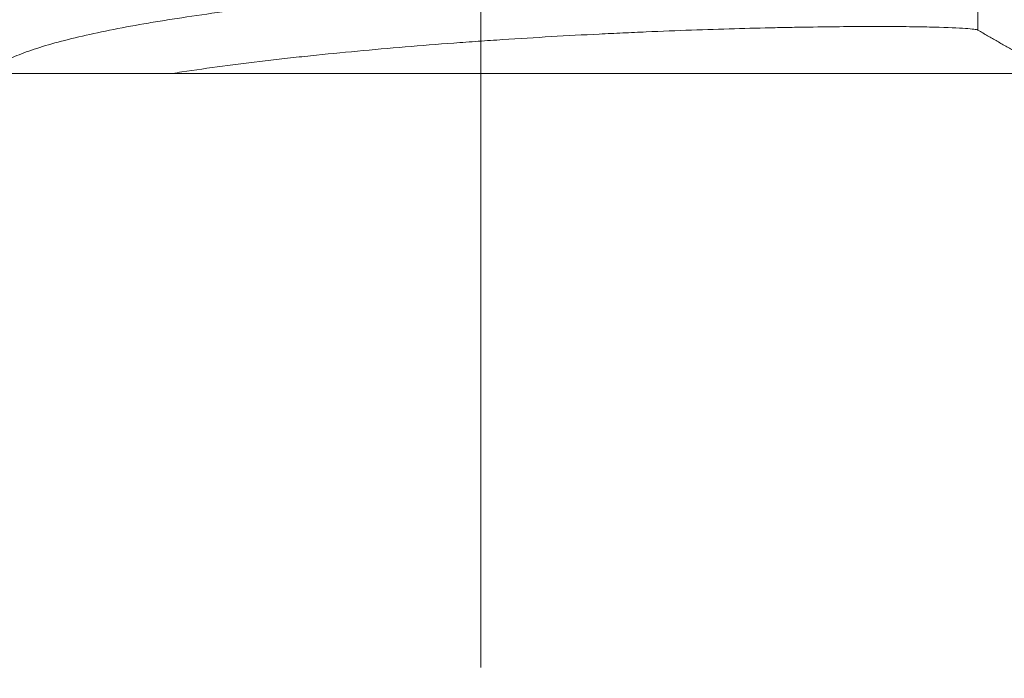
# Model space of a CAD drawing. Header units: millimetres. Extents: x 504 to 605, y 222 to 305.
# Tile 63 of 70: x 552.58 to 554.16, y 277.5 to 278.56. Entities that reach past the tile are written whole.
import ezdxf

# ---------------------------------------------------------------- set-up
doc = ezdxf.new("R2010")
doc.units = ezdxf.units.MM
doc.header["$LTSCALE"] = 0.03
doc.linetypes.add('CENTER', pattern=[50.8, 31.75, -6.35, 6.35, -6.35])
doc.layers.get('0').update_dxf_attribs({"lineweight": 15})
doc.layers.add('1', color=7, linetype='Continuous', true_color=0xffffff)
doc.styles.get("Standard").update_dxf_attribs({"font": 'simsun.ttc', "width": 0.85})
doc.dimstyles.new('ISO-25', dxfattribs={"dimtxt": 2.5, "dimasz": 2, "dimexe": 1.3, "dimexo": 0.625, "dimtad": 1, "dimzin": 9, "dimdsep": 46, "dimtxsty": 'Standard', "dimblk": 'OPEN30', "dimcen": 2, "dimazin": 2, "dimtfac": 0.6, "dimtmove": 0, "dimatfit": 0, "dimldrblk": 'OPEN30', "dimfxl": 1, "dimtolj": 1, "dimarcsym": 0})

# ---------------------------------------------------------------- blocks, each defined once
blk = doc.blocks.new('_Open30')
at = {"color": 0, "linetype": 'ByBlock', "lineweight": -2}
for p, q in [((-1, 0.26795), (0, 0)), ((0, 0), (-1, -0.26795)), ((0, 0), (-1, 0))]:
    blk.add_line(p, q, dxfattribs=at)
blk = doc.blocks.new('*D1')
at = {"color": 0, "lineweight": -2}
for p, q in [((523.1175, 282.896), (523.1175, 297.8054)), ((573.828, 277.0828), (573.828, 297.8054)), ((525.1175, 296.5054), (571.828, 296.5054))]:
    blk.add_line(p, q, dxfattribs=at)
at = {"layer": 'Defpoints', "color": 0}
for p in [(573.828, 296.5054), (523.1175, 282.271), (573.828, 276.4578)]:
    blk.add_point(p, dxfattribs=at)
at = {"color": 0, "lineweight": -2, "xscale": 2, "yscale": 2, "zscale": 2, "rotation": 180}
blk.add_blockref('_Open30', (523.1175, 296.5054), dxfattribs=at)
at = {"color": 0, "lineweight": -2, "xscale": 2, "yscale": 2, "zscale": 2}
blk.add_blockref('_Open30', (573.828, 296.5054), dxfattribs=at)
at = {"color": 0, "insert": (548.4725, 298.3804), "char_height": 2.5, "attachment_point": 5}
blk.add_mtext('\\A1;50.71', dxfattribs=at)
blk = doc.blocks.new('*D6')
at = {"color": 0, "lineweight": -2}
for p, q in [((553.3175, 283.046), (553.3175, 292.8054)), ((573.828, 276.9818), (573.828, 292.8054)), ((555.3175, 291.5054), (571.828, 291.5054))]:
    blk.add_line(p, q, dxfattribs=at)
at = {"layer": 'Defpoints', "color": 0}
for p in [(573.828, 291.5054), (553.3175, 282.421), (573.828, 276.3568)]:
    blk.add_point(p, dxfattribs=at)
at = {"color": 0, "lineweight": -2, "xscale": 2, "yscale": 2, "zscale": 2, "rotation": 180}
blk.add_blockref('_Open30', (553.3175, 291.5054), dxfattribs=at)
at = {"color": 0, "lineweight": -2, "xscale": 2, "yscale": 2, "zscale": 2}
blk.add_blockref('_Open30', (573.828, 291.5054), dxfattribs=at)
at = {"color": 0, "insert": (563.5727, 293.3804), "char_height": 2.5, "attachment_point": 5}
blk.add_mtext('\\A1;20.5', dxfattribs=at)
blk = doc.blocks.new('*D7')
at = {"color": 0, "lineweight": -2}
for p, q in [((516.8392, 260.296), (516.8392, 302.8054)), ((573.828, 277.5134), (573.828, 302.8054)), ((518.8392, 301.5054), (571.828, 301.5054))]:
    blk.add_line(p, q, dxfattribs=at)
at = {"layer": 'Defpoints', "color": 0}
for p in [(573.828, 301.5054), (573.828, 276.8884), (516.8392, 259.671)]:
    blk.add_point(p, dxfattribs=at)
at = {"color": 0, "lineweight": -2, "xscale": 2, "yscale": 2, "zscale": 2, "rotation": 180}
blk.add_blockref('_Open30', (516.8392, 301.5054), dxfattribs=at)
at = {"color": 0, "lineweight": -2, "xscale": 2, "yscale": 2, "zscale": 2}
blk.add_blockref('_Open30', (573.828, 301.5054), dxfattribs=at)
at = {"color": 0, "insert": (545.3206, 303.3804), "char_height": 2.5, "attachment_point": 5}
blk.add_mtext('\\A1;56.99', dxfattribs=at)
blk = doc.blocks.new('A$C4323a73e')
at = {"layer": '1', "color": 7, "linetype": 'Continuous', "lineweight": 18}
for p, q in [((37.2785, 18.8685), (37.2785, 18.9556)), ((39.2636, 18.799), (30.0636, 18.799))]:
    blk.add_line(p, q, dxfattribs=at)
for points, knots in [([(35.6786, 18.7813), (35.6786, 18.7873), (35.6813, 18.7932), (35.6906, 18.8033), (35.6957, 18.8075), (35.7083, 18.8155), (35.7233, 18.8235), (35.7431, 18.8313), (35.7652, 18.839), (35.7776, 18.8429), (35.818, 18.8543), (35.8491, 18.8616), (35.9014, 18.8721), (35.9198, 18.8755), (35.9489, 18.8806), (35.9589, 18.8822), (35.9792, 18.8855), (35.9896, 18.8871), (36.042, 18.8951), (36.0867, 18.9011), (36.1457, 18.9081), (36.1576, 18.9094), (36.1819, 18.9121), (36.1942, 18.9135), (36.2314, 18.9174), (36.2564, 18.9199), (36.3323, 18.927), (36.3839, 18.9313), (36.4496, 18.9362), (36.4628, 18.9371), (36.4892, 18.9389), (36.5285, 18.9416), (36.5675, 18.9439), (36.619, 18.9469), (36.6446, 18.9483), (36.6828, 18.9502), (36.6954, 18.9508), (36.7207, 18.952), (36.7332, 18.9526), (36.7952, 18.9552), (36.8425, 18.9568), (36.9097, 18.9588), (36.9316, 18.9593), (36.9634, 18.9601), (36.9739, 18.9603), (36.9943, 18.9607), (37.0042, 18.9608), (37.0528, 18.9616), (37.0879, 18.9618), (37.1272, 18.9617), (37.1348, 18.9617), (37.1495, 18.9616), (37.1566, 18.9616), (37.177, 18.9614), (37.1894, 18.9612), (37.223, 18.9605), (37.2409, 18.9598), (37.2604, 18.9586), (37.2656, 18.9582), (37.2734, 18.9573), (37.2775, 18.9566), (37.2785, 18.9559), (37.2785, 18.9556)], [0, 0, 0, 0, 0.045853, 0.045853, 0.077087, 0.077087, 0.108322, 0.139557, 0.139557, 0.170791, 0.170791, 0.233261, 0.233261, 0.264495, 0.264495, 0.280113, 0.280113, 0.29573, 0.29573, 0.358199, 0.358199, 0.373817, 0.373817, 0.389434, 0.389434, 0.420669, 0.420669, 0.483138, 0.483138, 0.498755, 0.498755, 0.514373, 0.545607, 0.545607, 0.576842, 0.576842, 0.592459, 0.592459, 0.608077, 0.608077, 0.670546, 0.670546, 0.701781, 0.701781, 0.717398, 0.717398, 0.733015, 0.733015, 0.795485, 0.795485, 0.811102, 0.811102, 0.826719, 0.826719, 0.857954, 0.857954, 0.920423, 0.920423, 0.951658, 0.951658, 0.982893, 1, 1, 1, 1]), ([(35.9849, 18.7993), (35.99, 18.8001), (35.9951, 18.8008), (36.0422, 18.808), (36.0868, 18.8139), (36.1458, 18.8209), (36.1578, 18.8223), (36.1821, 18.825), (36.1944, 18.8263), (36.2316, 18.8303), (36.2566, 18.8327), (36.3325, 18.8398), (36.384, 18.8441), (36.4498, 18.849), (36.463, 18.8499), (36.4893, 18.8518), (36.5287, 18.8544), (36.5676, 18.8568), (36.6192, 18.8598), (36.6448, 18.8612), (36.6829, 18.863), (36.6956, 18.8636), (36.7208, 18.8648), (36.7334, 18.8654), (36.7954, 18.868), (36.8426, 18.8697), (36.9099, 18.8717), (36.9317, 18.8722), (36.9636, 18.8729), (36.974, 18.8731), (36.9944, 18.8735), (37.0043, 18.8736), (37.0529, 18.8743), (37.088, 18.8746), (37.1273, 18.8746), (37.1349, 18.8746), (37.1496, 18.8745), (37.1567, 18.8744), (37.1771, 18.8742), (37.1894, 18.874), (37.2231, 18.8733), (37.2409, 18.8726), (37.2604, 18.8714), (37.2656, 18.871), (37.2734, 18.8701), (37.2775, 18.8694), (37.2785, 18.8687), (37.2785, 18.8684)], [0, 0, 0, 0, 0.010706, 0.010706, 0.098457, 0.098457, 0.120395, 0.120395, 0.142333, 0.142333, 0.186209, 0.186209, 0.27396, 0.27396, 0.295898, 0.295898, 0.317836, 0.361712, 0.361712, 0.405588, 0.405588, 0.427525, 0.427525, 0.449463, 0.449463, 0.537215, 0.537215, 0.581091, 0.581091, 0.603028, 0.603028, 0.624966, 0.624966, 0.712718, 0.712718, 0.734656, 0.734656, 0.756593, 0.756593, 0.800469, 0.800469, 0.888221, 0.888221, 0.932096, 0.932096, 0.975972, 1, 1, 1, 1])]:
    blk.add_open_spline(points, degree=3, knots=knots, dxfattribs=at)
blk.add_open_spline([(37.4004, 18.7989), (37.3387, 18.8342), (37.2768, 18.8697)], degree=2, dxfattribs=at)

msp = doc.modelspace()

# ---------------------------------------------------------------- linework, layer by layer
at = {"layer": '1', "color": 1, "linetype": 'CENTER', "lineweight": 5, "ltscale": 10}
msp.add_line((553.3175, 284.5767), (553.3175, 277.5164), dxfattribs=at)

# ---------------------------------------------------------------- block references
msp.add_blockref('A$C4323a73e', (516.8371, 259.6709))

# ---------------------------------------------------------------- dimensions: what is measured, and where the dimension line sits
for base, p1, p2, override, picture, middle in [((573.828, 301.5054), (516.8392, 259.671), (573.828, 276.8884), {"dimtmove": 0}, '*D7', (545.3206, 301.5054)), ((573.828, 296.5054), (523.1175, 282.271), (573.828, 276.4578), {"dimtmove": 0}, '*D1', (548.4725, 296.5054)), ((573.828, 291.5054), (553.3175, 282.421), (573.828, 276.3568), {"dimdec": 1}, '*D6', (563.5727, 291.5054))]:
    dim = msp.add_linear_dim(base=base, p1=p1, p2=p2, dimstyle='ISO-25', override=override)
    dim.commit()
    dim.dimension.update_dxf_attribs({"geometry": picture, "text_midpoint": middle, "dimtype": 128})

doc.saveas('drawing.dxf')
